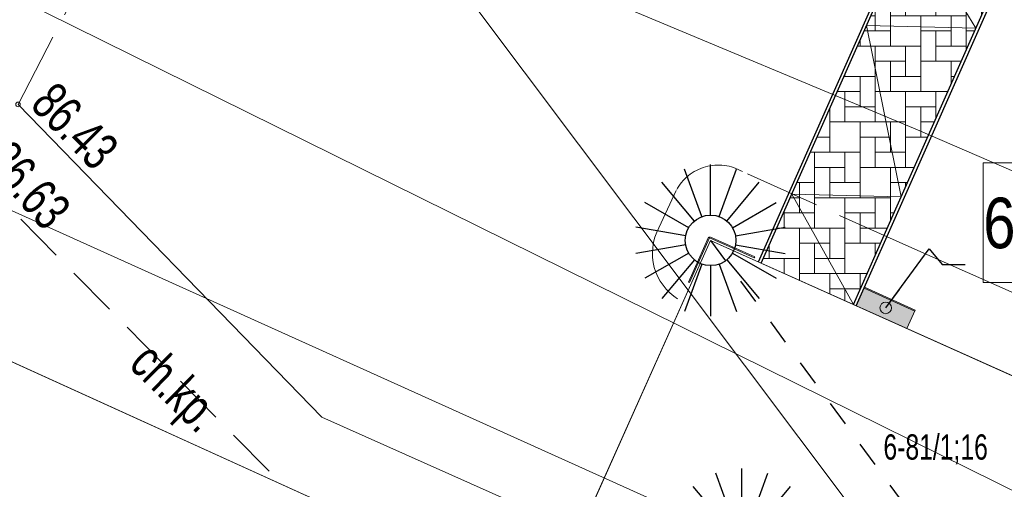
# Model space of a CAD drawing. Header units: metres. Extents: x 7446797 to 7447602, y 5789497 to 5790002.
# Tile 22 of 66: x 7447233.62 to 7447253.1, y 5789810.23 to 5789819.52. Entities that reach past the tile are written whole.
import ezdxf
from ezdxf.xclip import XClip

# ---------------------------------------------------------------- set-up
doc = ezdxf.new("R2010")
doc.units = ezdxf.units.M
doc.header["$MEASUREMENT"] = 0
doc.header["$XCLIPFRAME"] = 0
for name, pattern in [('2_KTCR02', [1.5, 1, -0.5]), ('2_KTJZ01', [2, 1.5, -0.5]), ('GUZ', [1, 0.5, -0.5])]:
    doc.linetypes.add(name, pattern=pattern)
doc.layers.add('130-Z Teren', color=7, linetype='Continuous')
doc.layers.add('700-L Mapa 1_500 dwg', color=7, linetype='Continuous')
for name, color, linetype, lineweight in [('130-Z Teren1', 7, 'Continuous', 13), ('130-Z Teren85', 1, 'Continuous', 25), ('130-Z Teren93', 254, 'Continuous', 13), ('130-Z Teren94', 9, 'Continuous', 13), ('708-L Opisy sytuacji 1_500 do legendy11', 7, 'Continuous', 13), ('708-L Opisy sytuacji 1_500 do legendy85', 1, 'Continuous', 25), ('713-L Obiekty-budynki1', 7, 'Continuous', 13), ('719-L Wyposażenie lądowiska1', 7, 'Continuous', 13), ('719-L Wyposażenie lądowiska85', 1, 'Continuous', 25), ('720-L Oznakowanie lądowiska1', 7, 'Continuous', 13), ('720-L Oznakowanie lądowiska176', 203, 'Continuous', 25), ('EL-INST_EL', 1, 'GUZ', 25), ('EL_SCHEM', 1, 'Continuous', 25), ('ex_02_DXF_MZ_9_Dzialki7', 9, 'Continuous', 18), ('ex_02_DXF_MZ_9_EGBB_L_07', 9, 'Continuous', 18), ('ex_02_DXF_MZ_9_EGBB_L_17', 9, 'Continuous', 18), ('ex_02_DXF_MZ_9_EGBC_L_07', 9, 'Continuous', 18), ('ex_02_DXF_MZ_9_K1_EGIB_T_17', 9, 'Continuous', 18), ('ex_02_DXF_MZ_9_KTCR_E_T_17', 9, 'Continuous', 18), ('ex_02_DXF_MZ_9_KTCR_L_17', 9, 'Continuous', 18), ('ex_02_DXF_MZ_9_KTJZ_L_07', 9, 'Continuous', 18), ('ex_02_DXF_MZ_9_KTKR_L_07', 9, 'Continuous', 18), ('ex_02_DXF_MZ_9_RTPW_T_17', 9, 'Continuous', 18), ('ex_02_DXF_MZ_9_SUPE_D_L_31', 9, 'Continuous', 18), ('ex_02_DXF_MZ_9_SUPK_D_L_434', 9, 'Continuous', 18)]:
    doc.layers.add(name, color=color, linetype=linetype, lineweight=lineweight)
doc.styles.add('STYL_AUTOMATYCZNY_1', font='Arial.ttf', dxfattribs={"width": 0.7})
doc.styles.add('STYL_AUTOMATYCZNY_3', font='Arial Narrow.ttf')
doc.dimstyles.new('STYL_AUTOMATYCZNY__3', dxfattribs={"dimtxt": 0.18, "dimasz": 0.456, "dimexe": 0.18, "dimexo": 0.0625, "dimgap": 0, "dimtad": 0, "dimtih": 1, "dimtoh": 1, "dimdec": 4, "dimzin": 0, "dimdsep": 46, "dimcen": 0.09, "dimadec": 0, "dimazin": 0, "dimtfac": 1, "dimtdec": 4, "dimtmove": 0, "dimatfit": 3, "dimldrblk": 'ARROWHEAD_1', "dimfxl": 1, "dimtolj": 1, "dimtzin": 0, "dimarcsym": 0})
pattern_1 = [(0, (7447251.909700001, 5789835.3271), (0, 0.8660254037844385), [0, -0.5]), (0, (7447252.159700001, 5789835.760112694), (0, 0.8660254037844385), [0, -0.5])]

# ---------------------------------------------------------------- blocks, each defined once
blk = doc.blocks.new('Rysunek_1_9', base_point=(7447199.999970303, 5789749.99999933, -0.8674))
at = {"layer": 'ex_02_DXF_MZ_9_Dzialki7', "color": 9, "linetype": 'Continuous', "lineweight": 18}
blk.add_line((7447221.009970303, 5789848.569999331, -0.8674), (7447265.689970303, 5789789.07999933, -0.8674), dxfattribs=at)
at = {"layer": 'ex_02_DXF_MZ_9_EGBB_L_07', "color": 9, "linetype": 'Continuous', "lineweight": 18}
for p, q in [((7447244.059970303, 5789807.92999933, -0.8674), (7447247.289970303, 5789815.149999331, -0.8674)), ((7447247.289970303, 5789815.149999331, -0.8674), (7447260.499970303, 5789809.21999933, -0.8674))]:
    blk.add_line(p, q, dxfattribs=at)
at = {"layer": 'ex_02_DXF_MZ_9_EGBB_L_17', "color": 9, "linetype": 'Continuous', "lineweight": 18}
blk.add_line((7447191.929970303, 5789831.62999933, -0.8674), (7447244.059970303, 5789807.92999933, -0.8674), dxfattribs=at)
at = {"layer": 'ex_02_DXF_MZ_9_EGBC_L_07', "color": 9, "linetype": 'Continuous', "lineweight": 18}
blk.add_line((7447191.929970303, 5789831.62999933, -0.8674), (7447244.059970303, 5789807.92999933, -0.8674), dxfattribs=at)
at = {"layer": 'ex_02_DXF_MZ_9_KTCR_L_17', "color": 9, "linetype": '2_KTCR02', "lineweight": 18}
blk.add_line((7447232.589970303, 5789816.63999933, -0.8674), (7447238.899970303, 5789810.239999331, -0.8674), dxfattribs=at)
at = {"layer": 'ex_02_DXF_MZ_9_KTJZ_L_07', "color": 9, "linetype": '2_KTJZ01', "lineweight": 18}
for p, q in [((7447233.589970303, 5789817.83999933, -0.8674), (7447235.739970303, 5789821.979999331, -0.8674)), ((7447251.209970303, 5789815.029999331, -0.8674), (7447247.919970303, 5789816.50999933, -0.8674)), ((7447246.224533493, 5789815.31085546, -0.8674), (7447246.609970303, 5789816.13999933, -0.8674))]:
    blk.add_line(p, q, dxfattribs=at)
for centre, radius, start, end in [((7447247.443075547, 5789815.694410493, -0.8674), 0.944782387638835, 59.68412862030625, 151.8597674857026), ((7447247.19924479, 5789814.895014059, -0.8674), 1.059710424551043, 156.8954345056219, 244.3167136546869)]:
    blk.add_arc(centre, radius, start, end, dxfattribs=at)
at = {"layer": 'ex_02_DXF_MZ_9_KTKR_L_07', "color": 9, "linetype": 'Continuous', "lineweight": 18}
for p, q in [((7447239.599970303, 5789811.649999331, -0.8674), (7447233.589970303, 5789817.83999933, -0.8674)), ((7447251.209970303, 5789815.029999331, -0.8674), (7447261.139970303, 5789810.62999933, -0.8674)), ((7447244.699970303, 5789809.37999933, -0.8674), (7447239.599970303, 5789811.649999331, -0.8674))]:
    blk.add_line(p, q, dxfattribs=at)
at = {"layer": 'ex_02_DXF_MZ_9_RTPW_T_17', "color": 9, "linetype": 'Continuous', "lineweight": 18}
blk.add_circle((7447233.589970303, 5789817.83999933, -0.8674), 0.045, dxfattribs=at)
at = {"layer": 'ex_02_DXF_MZ_9_SUPE_D_L_31', "color": 9, "linetype": 'Continuous', "lineweight": 18}
for p, q in [((7447251.382785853, 5789817.339674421, -0.8674), (7447245.324529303, 5789819.867294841, -0.8674)), ((7447262.587864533, 5789812.47804053, -0.8674), (7447251.382785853, 5789817.339674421, -0.8674))]:
    blk.add_line(p, q, dxfattribs=at)
at = {"layer": 'ex_02_DXF_MZ_9_SUPK_D_L_434', "color": 9, "linetype": 'Continuous', "lineweight": 18}
for p, q in [((7447226.046302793, 5789823.66204538, -0.8674), (7447262.279970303, 5789805.739999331, -0.8674)), ((7447218.042454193, 5789822.69565876, -0.8674), (7447256.166391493, 5789805.50223085, -0.8674))]:
    blk.add_line(p, q, dxfattribs=at)
at = {"layer": 'ex_02_DXF_MZ_9_K1_EGIB_T_17', "color": 9, "linetype": 'Continuous', "lineweight": 18, "insert": (7447250.709041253, 5789811.312689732, -0.8674), "char_height": 0.5, "attachment_point": 1, "style": 'STYL_AUTOMATYCZNY_1'}
blk.add_mtext('\\A1;{\\pql;\\fArial|b0|i0|c238|p0;\\W0.700000;6-81/1;16}', dxfattribs=at)
at = {"layer": 'ex_02_DXF_MZ_9_KTCR_E_T_17', "color": 9, "linetype": 'Continuous', "lineweight": 18, "insert": (7447235.939090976, 5789812.851824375, -0.8674), "char_height": 0.75, "attachment_point": 4, "rotation": 315.70154445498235, "style": 'STYL_AUTOMATYCZNY_1'}
blk.add_mtext('\\A1;{\\pql;\\fArial|b0|i0|c238|p0;\\W0.700000;ch.kp.}', dxfattribs=at)
at = {"layer": 'ex_02_DXF_MZ_9_RTPW_T_17', "color": 9, "linetype": 'Continuous', "lineweight": 18, "char_height": 0.75, "attachment_point": 7, "style": 'STYL_AUTOMATYCZNY_1'}
for s, insert, rotation in [('\\A1;{\\pql;\\fArial|b0|i0|c238|p0;\\W0.700000;86.43}', (7447233.800661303, 5789817.798722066, -0.8674), 314.5993364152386), ('\\A1;{\\pql;\\fArial|b0|i0|c238|p0;\\W0.700000;86.63}', (7447232.895574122, 5789816.676641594, -0.8674), 311.56637043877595)]:
    blk.add_mtext(s, dxfattribs=dict(at, insert=insert, rotation=rotation))
blk = doc.blocks.new('*X6', base_point=(7447251.909700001, 5789835.3271, -0.8674))
at = {"layer": '130-Z Teren93', "color": 254, "linetype": 'Continuous', "lineweight": 13}
for p, q in [((7447251.447452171, 5789821.093226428, -0.8674), (7447251.447452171, 5789821.347253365, -0.8674)), ((7447251.14745217, 5789821.144845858, -0.8674), (7447251.14745217, 5789821.093226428, -0.8674)), ((7447251.14745217, 5789821.144845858, -0.8674), (7447251.14745217, 5789820.493226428, -0.8674)), ((7447252.020716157, 5789821.093226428, -0.8674), (7447251.14745217, 5789821.093226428, -0.8674)), ((7447251.747452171, 5789821.093226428, -0.8674), (7447252.020716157, 5789821.093226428, -0.8674)), ((7447251.747452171, 5789821.093226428, -0.8674), (7447251.747452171, 5789820.193226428, -0.8674)), ((7447252.34745217, 5789820.948441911, -0.8674), (7447252.34745217, 5789820.493226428, -0.8674)), ((7447250.991642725, 5789820.793226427, -0.8674), (7447251.14745217, 5789820.793226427, -0.8674)), ((7447252.34745217, 5789820.793226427, -0.8674), (7447251.747452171, 5789820.793226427, -0.8674)), ((7447252.04745217, 5789820.193226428, -0.8674), (7447252.04745217, 5789820.793226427, -0.8674)), ((7447252.64745217, 5789820.81550476, -0.8674), (7447252.64745217, 5789820.793226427, -0.8674)), ((7447252.64745217, 5789820.81550476, -0.8674), (7447252.64745217, 5789820.193226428, -0.8674)), ((7447252.697727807, 5789820.793226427, -0.8674), (7447252.64745217, 5789820.793226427, -0.8674)), ((7447250.84745217, 5789820.467827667, -0.8674), (7447250.84745217, 5789819.593226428, -0.8674)), ((7447250.858706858, 5789820.493226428, -0.8674), (7447251.747452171, 5789820.493226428, -0.8674)), ((7447251.14745217, 5789820.493226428, -0.8674), (7447250.858706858, 5789820.493226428, -0.8674)), ((7447251.447452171, 5789820.493226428, -0.8674), (7447251.447452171, 5789819.893226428, -0.8674)), ((7447251.747452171, 5789820.493226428, -0.8674), (7447251.747452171, 5789819.593226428, -0.8674)), ((7447252.04745217, 5789820.493226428, -0.8674), (7447252.64745217, 5789820.493226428, -0.8674)), ((7447251.447452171, 5789820.193226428, -0.8674), (7447250.84745217, 5789820.193226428, -0.8674)), ((7447251.14745217, 5789819.593226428, -0.8674), (7447251.14745217, 5789820.193226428, -0.8674)), ((7447252.64745217, 5789820.193226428, -0.8674), (7447251.747452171, 5789820.193226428, -0.8674)), ((7447252.34745217, 5789820.193226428, -0.8674), (7447252.913330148, 5789820.193226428, -0.8674)), ((7447252.34745217, 5789820.193226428, -0.8674), (7447252.34745217, 5789819.293226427, -0.8674)), ((7447250.54745217, 5789819.790809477, -0.8674), (7447250.54745217, 5789819.293226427, -0.8674)), ((7447250.592835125, 5789819.893226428, -0.8674), (7447250.84745217, 5789819.893226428, -0.8674)), ((7447250.84745217, 5789819.893226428, -0.8674), (7447250.84745217, 5789818.993226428, -0.8674)), ((7447251.14745217, 5789819.893226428, -0.8674), (7447251.747452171, 5789819.893226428, -0.8674)), ((7447252.780393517, 5789819.893226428, -0.8674), (7447252.34745217, 5789819.893226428, -0.8674)), ((7447252.64745217, 5789819.593215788, -0.8674), (7447252.64745217, 5789819.893226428, -0.8674)), ((7447250.54745217, 5789819.593226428, -0.8674), (7447250.459899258, 5789819.593226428, -0.8674)), ((7447251.747452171, 5789819.593226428, -0.8674), (7447250.84745217, 5789819.593226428, -0.8674)), ((7447251.447452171, 5789819.593226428, -0.8674), (7447252.34745217, 5789819.593226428, -0.8674)), ((7447251.447452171, 5789819.593226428, -0.8674), (7447251.447452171, 5789818.693226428, -0.8674)), ((7447252.04745217, 5789819.593226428, -0.8674), (7447252.04745217, 5789818.993226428, -0.8674)), ((7447252.34745217, 5789819.593226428, -0.8674), (7447252.34745217, 5789818.916201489, -0.8674)), ((7447250.326963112, 5789819.293226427, -0.8674), (7447250.84745217, 5789819.293226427, -0.8674)), ((7447252.04745217, 5789819.293226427, -0.8674), (7447251.447452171, 5789819.293226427, -0.8674)), ((7447251.747452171, 5789818.693226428, -0.8674), (7447251.747452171, 5789819.293226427, -0.8674)), ((7447252.514520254, 5789819.293226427, -0.8674), (7447252.34745217, 5789819.293226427, -0.8674)), ((7447250.84745217, 5789818.993226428, -0.8674), (7447250.19402648, 5789818.993226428, -0.8674)), ((7447250.247452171, 5789818.993226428, -0.8674), (7447250.247452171, 5789819.113792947, -0.8674)), ((7447250.54745217, 5789818.993226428, -0.8674), (7447251.447452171, 5789818.993226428, -0.8674)), ((7447250.54745217, 5789818.993226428, -0.8674), (7447250.54745217, 5789818.093226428, -0.8674)), ((7447251.14745217, 5789818.993226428, -0.8674), (7447251.14745217, 5789818.393226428, -0.8674)), ((7447251.447452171, 5789818.993226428, -0.8674), (7447251.447452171, 5789818.093226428, -0.8674)), ((7447251.747452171, 5789818.993226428, -0.8674), (7447252.34745217, 5789818.993226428, -0.8674)), ((7447251.14745217, 5789818.693226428, -0.8674), (7447250.54745217, 5789818.693226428, -0.8674)), ((7447250.84745217, 5789818.093226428, -0.8674), (7447250.84745217, 5789818.693226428, -0.8674)), ((7447252.248646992, 5789818.693226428, -0.8674), (7447251.447452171, 5789818.693226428, -0.8674)), ((7447252.04745217, 5789818.693226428, -0.8674), (7447252.248646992, 5789818.693226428, -0.8674)), ((7447252.04745217, 5789818.693226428, -0.8674), (7447252.04745217, 5789818.239187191, -0.8674)), ((7447249.928153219, 5789818.393226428, -0.8674), (7447250.54745217, 5789818.393226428, -0.8674)), ((7447249.947452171, 5789818.393226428, -0.8674), (7447249.928153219, 5789818.393226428, -0.8674)), ((7447249.947452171, 5789818.436778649, -0.8674), (7447249.947452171, 5789818.393226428, -0.8674)), ((7447250.247452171, 5789818.393226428, -0.8674), (7447250.247452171, 5789817.793226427, -0.8674)), ((7447250.54745217, 5789818.393226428, -0.8674), (7447250.54745217, 5789817.493226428, -0.8674)), ((7447250.84745217, 5789818.393226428, -0.8674), (7447251.447452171, 5789818.393226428, -0.8674)), ((7447252.115710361, 5789818.393226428, -0.8674), (7447252.04745217, 5789818.393226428, -0.8674)), ((7447250.247452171, 5789818.093226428, -0.8674), (7447249.795216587, 5789818.093226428, -0.8674)), ((7447249.947452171, 5789817.493226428, -0.8674), (7447249.947452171, 5789818.093226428, -0.8674)), ((7447251.447452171, 5789818.093226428, -0.8674), (7447250.54745217, 5789818.093226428, -0.8674)), ((7447251.14745217, 5789818.093226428, -0.8674), (7447251.98277373, 5789818.093226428, -0.8674)), ((7447251.14745217, 5789818.093226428, -0.8674), (7447251.14745217, 5789817.193226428, -0.8674)), ((7447251.747452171, 5789818.093226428, -0.8674), (7447251.747452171, 5789817.562172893, -0.8674)), ((7447249.947452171, 5789817.793226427, -0.8674), (7447250.54745217, 5789817.793226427, -0.8674)), ((7447251.747452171, 5789817.793226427, -0.8674), (7447251.14745217, 5789817.793226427, -0.8674)), ((7447251.447452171, 5789817.193226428, -0.8674), (7447251.447452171, 5789817.793226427, -0.8674)), ((7447249.64745217, 5789817.759764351, -0.8674), (7447249.64745217, 5789817.493226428, -0.8674)), ((7447249.64745217, 5789817.759764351, -0.8674), (7447249.64745217, 5789816.893226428, -0.8674)), ((7447250.54745217, 5789817.493226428, -0.8674), (7447249.64745217, 5789817.493226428, -0.8674)), ((7447250.247452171, 5789817.493226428, -0.8674), (7447251.14745217, 5789817.493226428, -0.8674)), ((7447250.247452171, 5789817.493226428, -0.8674), (7447250.247452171, 5789816.593226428, -0.8674)), ((7447250.84745217, 5789817.493226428, -0.8674), (7447250.84745217, 5789816.893226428, -0.8674)), ((7447251.14745217, 5789817.493226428, -0.8674), (7447251.14745217, 5789816.593226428, -0.8674)), ((7447251.447452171, 5789817.493226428, -0.8674), (7447251.716900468, 5789817.493226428, -0.8674)), ((7447249.396406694, 5789817.193226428, -0.8674), (7447249.64745217, 5789817.193226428, -0.8674)), ((7447250.84745217, 5789817.193226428, -0.8674), (7447250.247452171, 5789817.193226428, -0.8674)), ((7447250.54745217, 5789816.593226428, -0.8674), (7447250.54745217, 5789817.193226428, -0.8674)), ((7447251.583963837, 5789817.193226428, -0.8674), (7447251.14745217, 5789817.193226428, -0.8674)), ((7447249.64745217, 5789816.893226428, -0.8674), (7447249.263470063, 5789816.893226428, -0.8674)), ((7447249.34745217, 5789816.893226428, -0.8674), (7447250.247452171, 5789816.893226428, -0.8674)), ((7447249.34745217, 5789816.893226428, -0.8674), (7447249.34745217, 5789815.993226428, -0.8674)), ((7447249.947452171, 5789816.893226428, -0.8674), (7447249.947452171, 5789816.293226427, -0.8674)), ((7447250.247452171, 5789816.893226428, -0.8674), (7447250.247452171, 5789815.993226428, -0.8674)), ((7447250.54745217, 5789816.893226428, -0.8674), (7447251.14745217, 5789816.893226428, -0.8674)), ((7447249.947452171, 5789816.593226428, -0.8674), (7447249.34745217, 5789816.593226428, -0.8674)), ((7447249.64745217, 5789815.993226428, -0.8674), (7447249.64745217, 5789816.593226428, -0.8674)), ((7447251.14745217, 5789816.593226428, -0.8674), (7447250.247452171, 5789816.593226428, -0.8674)), ((7447250.84745217, 5789816.593226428, -0.8674), (7447251.318090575, 5789816.593226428, -0.8674)), ((7447250.84745217, 5789816.593226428, -0.8674), (7447250.84745217, 5789815.693226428, -0.8674)), ((7447248.997596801, 5789816.293226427, -0.8674), (7447249.34745217, 5789816.293226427, -0.8674)), ((7447249.04745217, 5789816.293226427, -0.8674), (7447249.04745217, 5789815.693226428, -0.8674)), ((7447249.34745217, 5789816.293226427, -0.8674), (7447249.34745217, 5789815.393226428, -0.8674)), ((7447249.64745217, 5789816.293226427, -0.8674), (7447250.247452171, 5789816.293226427, -0.8674)), ((7447251.185153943, 5789816.293226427, -0.8674), (7447250.84745217, 5789816.293226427, -0.8674)), ((7447251.14745217, 5789816.208144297, -0.8674), (7447251.14745217, 5789816.293226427, -0.8674)), ((7447249.04745217, 5789815.993226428, -0.8674), (7447248.86466017, 5789815.993226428, -0.8674)), ((7447250.247452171, 5789815.993226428, -0.8674), (7447249.34745217, 5789815.993226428, -0.8674)), ((7447249.947452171, 5789815.993226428, -0.8674), (7447250.84745217, 5789815.993226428, -0.8674)), ((7447249.947452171, 5789815.993226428, -0.8674), (7447249.947452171, 5789815.093226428, -0.8674)), ((7447250.54745217, 5789815.993226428, -0.8674), (7447250.54745217, 5789815.393226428, -0.8674)), ((7447250.84745217, 5789815.993226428, -0.8674), (7447250.84745217, 5789815.531129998, -0.8674)), ((7447248.747452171, 5789815.393226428, -0.8674), (7447248.747452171, 5789815.728721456, -0.8674)), ((7447248.747452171, 5789815.693226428, -0.8674), (7447249.34745217, 5789815.693226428, -0.8674)), ((7447250.54745217, 5789815.693226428, -0.8674), (7447249.947452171, 5789815.693226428, -0.8674)), ((7447250.247452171, 5789815.093226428, -0.8674), (7447250.247452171, 5789815.693226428, -0.8674)), ((7447250.919280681, 5789815.693226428, -0.8674), (7447250.84745217, 5789815.693226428, -0.8674)), ((7447249.34745217, 5789815.393226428, -0.8674), (7447248.598786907, 5789815.393226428, -0.8674)), ((7447249.04745217, 5789815.393226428, -0.8674), (7447249.947452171, 5789815.393226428, -0.8674)), ((7447249.04745217, 5789815.393226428, -0.8674), (7447249.04745217, 5789814.493226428, -0.8674)), ((7447249.64745217, 5789815.393226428, -0.8674), (7447249.64745217, 5789814.793226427, -0.8674)), ((7447249.947452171, 5789815.393226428, -0.8674), (7447249.947452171, 5789814.493226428, -0.8674)), ((7447250.247452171, 5789815.393226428, -0.8674), (7447250.78634405, 5789815.393226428, -0.8674)), ((7447249.64745217, 5789815.093226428, -0.8674), (7447249.04745217, 5789815.093226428, -0.8674)), ((7447249.34745217, 5789814.493226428, -0.8674), (7447249.34745217, 5789815.093226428, -0.8674)), ((7447250.653407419, 5789815.093226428, -0.8674), (7447249.947452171, 5789815.093226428, -0.8674)), ((7447250.54745217, 5789815.093226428, -0.8674), (7447250.653407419, 5789815.093226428, -0.8674)), ((7447250.54745217, 5789815.093226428, -0.8674), (7447250.54745217, 5789814.8541157, -0.8674)), ((7447248.447452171, 5789815.051707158, -0.8674), (7447248.447452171, 5789814.793226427, -0.8674)), ((7447248.332913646, 5789814.793226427, -0.8674), (7447249.04745217, 5789814.793226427, -0.8674)), ((7447248.447452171, 5789814.793226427, -0.8674), (7447248.332913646, 5789814.793226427, -0.8674)), ((7447248.747452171, 5789814.793226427, -0.8674), (7447248.747452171, 5789814.4957323, -0.8674)), ((7447249.04745217, 5789814.793226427, -0.8674), (7447249.04745217, 5789814.361061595, -0.8674)), ((7447249.34745217, 5789814.793226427, -0.8674), (7447249.947452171, 5789814.793226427, -0.8674)), ((7447249.947452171, 5789814.493226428, -0.8674), (7447249.04745217, 5789814.493226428, -0.8674)), ((7447249.64745217, 5789814.493226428, -0.8674), (7447250.387534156, 5789814.493226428, -0.8674)), ((7447249.64745217, 5789814.493226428, -0.8674), (7447249.64745217, 5789814.091720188, -0.8674)), ((7447250.247452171, 5789814.493226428, -0.8674), (7447250.247452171, 5789814.177101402, -0.8674)), ((7447250.247452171, 5789814.193226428, -0.8674), (7447249.64745217, 5789814.193226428, -0.8674)), ((7447249.947452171, 5789813.957049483, -0.8674), (7447249.947452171, 5789814.193226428, -0.8674)), ((7447250.089627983, 5789813.893226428, -0.8674), (7447250.121660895, 5789813.893226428, -0.8674))]:
    blk.add_line(p, q, dxfattribs=at)
blk = doc.blocks.new('ARROWHEAD_1')
at = {"color": 0, "linetype": 'Continuous', "lineweight": 0}
blk.add_line((0, 0), (-1, 0), dxfattribs=at)
blk.add_circle((0, 0), 0.25, dxfattribs=at)
blk = doc.blocks.new('*U20')
at = {"layer": 'EL_SCHEM'}
blk.add_line((0, -0.5), (0, 0.5), dxfattribs=at)
blk = doc.blocks.new('*U22')
at = {"layer": 'EL_SCHEM', "color": 0, "linetype": 'ByBlock', "lineweight": -2, "transparency": 16777216}
for p, rotation in [((7447213.657613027, 5789813.425367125), 19.99999999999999), ((7447214.341653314, 5789813.425367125), 340), ((7447213.356845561, 5789813.251718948), 40.00000000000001), ((7447214.64242078, 5789813.251718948), 320), ((7447213.133607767, 5789812.985674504), 59.99999999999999), ((7447214.865658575, 5789812.985674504), 300.0000000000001), ((7447213.014825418, 5789812.659322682), 80.00000000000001), ((7447214.984440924, 5789812.659322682), 280), ((7447213.014825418, 5789812.312026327), 99.99999999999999), ((7447214.984440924, 5789812.312026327), 260), ((7447213.133607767, 5789811.985674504), 120), ((7447214.865658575, 5789811.985674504), 240), ((7447213.356845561, 5789811.719630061), 140), ((7447213.657613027, 5789811.545981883), 160.0000000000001), ((7447213.999633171, 5789811.485674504), 180), ((7447214.341653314, 5789811.545981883), 200), ((7447214.64242078, 5789811.719630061), 220)]:
    blk.add_blockref('*U20', p, dxfattribs=dict(at, rotation=rotation))
blk.add_blockref('*U20', (7447213.999633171, 5789813.485674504), dxfattribs=at)
blk = doc.blocks.new('*U55')
at = {"layer": 'EL_SCHEM'}
blk.add_line((0, -0.5), (0, 0.5), dxfattribs=at)
blk = doc.blocks.new('*U57')
at = {"layer": 'EL_SCHEM', "color": 0, "linetype": 'ByBlock', "lineweight": -2, "transparency": 16777216}
for p, rotation in [((7447213.657613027, 5789813.425367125), 19.99999999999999), ((7447214.341653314, 5789813.425367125), 340), ((7447213.356845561, 5789813.251718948), 40.00000000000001), ((7447214.64242078, 5789813.251718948), 320), ((7447213.133607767, 5789812.985674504), 59.99999999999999), ((7447214.865658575, 5789812.985674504), 300.0000000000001), ((7447213.014825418, 5789812.659322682), 80.00000000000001), ((7447214.984440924, 5789812.659322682), 280), ((7447213.014825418, 5789812.312026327), 99.99999999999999), ((7447214.984440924, 5789812.312026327), 260), ((7447213.133607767, 5789811.985674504), 120), ((7447214.865658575, 5789811.985674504), 240), ((7447213.356845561, 5789811.719630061), 140), ((7447213.657613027, 5789811.545981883), 160.0000000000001), ((7447213.999633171, 5789811.485674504), 180), ((7447214.341653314, 5789811.545981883), 200), ((7447214.64242078, 5789811.719630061), 220)]:
    blk.add_blockref('*U55', p, dxfattribs=dict(at, rotation=rotation))
blk.add_blockref('*U55', (7447213.999633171, 5789813.485674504), dxfattribs=at)

msp = doc.modelspace()

# ---------------------------------------------------------------- hatches: boundary and pattern name
at = {"layer": '719-L Wyposażenie lądowiska85', "linetype": 'Continuous', "lineweight": 35}
msp.add_hatch(color=12, dxfattribs=at).paths.add_polyline_path([(7447251.338422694, 5789813.771093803), (7447250.334897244, 5789814.221578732), (7447250.171084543, 5789813.856660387), (7447251.174609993, 5789813.406175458)])
at = {"layer": '720-L Oznakowanie lądowiska176', "linetype": 'Continuous', "lineweight": 25}
h = msp.add_hatch(dxfattribs=at)
h.set_pattern_fill('TYNK', color=203, style=0, pattern_type=2)
h.set_pattern_definition(pattern_1)
h.paths.add_polyline_path([(7447247.050943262, 5789814.764038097), (7447247.069189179, 5789814.755847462), (7447247.269859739, 5789815.202872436), (7447247.251613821, 5789815.21106307)])
h = msp.add_hatch(dxfattribs=at)
h.set_pattern_fill('TYNK', color=203, style=0, pattern_type=2)
h.set_pattern_definition(pattern_1)
h.paths.add_polyline_path([(7447247.278050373, 5789815.221118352), (7447247.269859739, 5789815.202872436), (7447247.716884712, 5789815.002201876), (7447247.725075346, 5789815.020447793)])
h = msp.add_hatch(dxfattribs=at)
h.set_pattern_fill('TYNK', color=203, style=0, pattern_type=2)
h.set_pattern_definition(pattern_1)
h.paths.add_polyline_path([(7447247.725075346, 5789815.020447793), (7447247.716884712, 5789815.002201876), (7447248.154786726, 5789814.805626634), (7447248.162977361, 5789814.823872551)])
h = msp.add_hatch(dxfattribs=at)
h.set_pattern_fill('TYNK', color=203, style=0, pattern_type=2)
h.set_pattern_definition(pattern_1)
h.paths.add_polyline_path([(7447246.85436802, 5789814.326136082), (7447246.872613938, 5789814.317945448), (7447247.069189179, 5789814.755847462), (7447247.050943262, 5789814.764038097)])

# ---------------------------------------------------------------- linework, layer by layer
at = {"layer": '130-Z Teren1', "color": 7, "linetype": 'Continuous', "lineweight": 13, "elevation": -0.8674, "flags": 128}
msp.add_lwpolyline([(7447251.271660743, 5789821.425150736), (7447253.100178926, 5789820.614890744), (7447252.539603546, 5789819.349832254), (7447251.059533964, 5789816.009738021), (7447250.116346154, 5789813.881232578), (7447248.29173752, 5789814.700303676), (7447248.895397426, 5789816.062591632), (7447250.375468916, 5789819.402690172)], close=True, dxfattribs=at)
at = {"layer": '130-Z Teren85', "color": 1, "linetype": 'Continuous', "lineweight": 25, "elevation": -0.8674}
for points in [[(7447248.236964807, 5789814.724798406), (7447251.216805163, 5789821.449458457)], [(7447248.29173752, 5789814.700303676), (7447251.271660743, 5789821.425150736)], [(7447250.171084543, 5789813.856660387), (7447251.124458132, 5789816.008152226), (7447253.155034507, 5789820.590583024)], [(7447250.723880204, 5789815.252263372), (7447253.100178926, 5789820.614890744)], [(7447250.116346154, 5789813.881232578), (7447250.723231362, 5789815.250799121)]]:
    msp.add_lwpolyline(points, dxfattribs=at)
at = {"layer": '130-Z Teren94', "color": 9, "linetype": 'Continuous', "lineweight": 13}
for p, q in [((7447251.271660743, 5789821.425150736, -0.8674), (7447252.539603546, 5789819.349832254, -0.8674)), ((7447250.375468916, 5789819.402690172, -0.8674), (7447252.539603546, 5789819.349832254, -0.8674)), ((7447250.375468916, 5789819.402690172, -0.8674), (7447251.059533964, 5789816.009738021, -0.8674)), ((7447248.895397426, 5789816.062591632, -0.8674), (7447251.059533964, 5789816.009738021, -0.8674)), ((7447248.895397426, 5789816.062591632, -0.8674), (7447250.116346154, 5789813.881232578, -0.8674))]:
    msp.add_line(p, q, dxfattribs=at)
at = {"layer": '708-L Opisy sytuacji 1_500 do legendy11', "color": 7, "linetype": 'Continuous', "lineweight": 13, "elevation": -0.8674, "flags": 128}
msp.add_lwpolyline([(7447252.683667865, 5789816.681822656), (7447254.047510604, 5789816.681822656), (7447254.047510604, 5789814.314762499), (7447252.683667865, 5789814.314762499)], close=True, dxfattribs=at)
at = {"layer": '713-L Obiekty-budynki1', "color": 7, "linetype": 'Continuous', "lineweight": 13, "elevation": -0.8674, "flags": 128}
for points in [[(7447169.567374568, 5789782.282636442), (7447182.729970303, 5789776.449999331), (7447197.279970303, 5789809.05999933), (7447198.579970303, 5789808.50999933), (7447199.939970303, 5789811.70999933), (7447208.309970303, 5789808.159999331), (7447221.689970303, 5789801.59999933), (7447231.632996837, 5789797.205891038), (7447231.867924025, 5789797.722693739), (7447230.36533258, 5789798.405738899), (7447233.939764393, 5789806.268924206), (7447242.09668938, 5789802.560964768), (7447238.287330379, 5789794.180976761), (7447241.460644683, 5789792.738457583), (7447247.629970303, 5789806.30999933), (7447191.929970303, 5789831.62999933)], [(7447244.059970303, 5789807.92999933), (7447247.289970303, 5789815.149999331), (7447260.499970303, 5789809.21999933), (7447254.389970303, 5789795.569999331), (7447251.195404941, 5789796.999947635), (7447248.259970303, 5789790.409999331), (7447246.021316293, 5789791.40718811), (7447246.089970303, 5789791.55999933), (7447241.781801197, 5789793.444186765), (7447247.629970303, 5789806.30999933)]]:
    msp.add_lwpolyline(points, close=True, dxfattribs=at)
at = {"layer": '719-L Wyposażenie lądowiska1', "color": 7, "linetype": 'Continuous', "lineweight": 13}
msp.add_line((7447251.330232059, 5789813.752847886, -0.8674), (7447250.326706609, 5789814.203332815, -0.8674), dxfattribs=at)
at = {"layer": '719-L Wyposażenie lądowiska1', "color": 7, "linetype": 'Continuous', "lineweight": 13, "elevation": -0.8674, "flags": 128}
msp.add_lwpolyline([(7447251.338422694, 5789813.771093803), (7447250.334897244, 5789814.221578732), (7447250.171084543, 5789813.856660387), (7447251.174609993, 5789813.406175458)], close=True, dxfattribs=at)
at = {"layer": '720-L Oznakowanie lądowiska1', "color": 7, "linetype": 'Continuous', "lineweight": 13, "elevation": -0.8674, "flags": 128}
for points in [[(7447247.050943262, 5789814.764038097), (7447247.069189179, 5789814.755847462), (7447247.269859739, 5789815.202872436), (7447247.251613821, 5789815.21106307)], [(7447247.278050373, 5789815.221118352), (7447247.269859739, 5789815.202872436), (7447247.716884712, 5789815.002201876), (7447247.725075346, 5789815.020447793)], [(7447247.725075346, 5789815.020447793), (7447247.716884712, 5789815.002201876), (7447248.154786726, 5789814.805626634), (7447248.162977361, 5789814.823872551)], [(7447246.85436802, 5789814.326136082), (7447246.872613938, 5789814.317945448), (7447247.069189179, 5789814.755847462), (7447247.050943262, 5789814.764038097)]]:
    msp.add_lwpolyline(points, close=True, dxfattribs=at)
at = {"layer": 'EL-INST_EL'}
msp.add_line((7447247.289970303, 5789815.149999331, -0.8674), (7447252.426545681, 5789808.140735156), dxfattribs=at)
at = {"layer": 'EL_SCHEM'}
msp.add_circle((7447247.289970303, 5789815.149999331, -0.8674), 0.5, dxfattribs=at)

# ---------------------------------------------------------------- block references
at = {"layer": '130-Z Teren', "color": 7, "lineweight": 13}
msp.add_blockref('*X6', (7447251.909700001, 5789835.3271, -0.8674), dxfattribs=at)
at = {"layer": '700-L Mapa 1_500 dwg', "color": 52, "linetype": 'Continuous', "lineweight": 25}
ref = msp.add_blockref('Rysunek_1_9', (7447199.999970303, 5789749.99999933, -0.8674), dxfattribs=at)
XClip(ref).set_block_clipping_path([(7446797.499970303, 5789497.49999933), (7447602.499970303, 5790002.49999933)])
at = {"layer": 'EL_SCHEM'}
for name, p in [('*U22', (33.29033713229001, 2.664324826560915, -0.8674)), ('*U57', (33.90980913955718, -3.351102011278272, -0.8674))]:
    msp.add_blockref(name, p, dxfattribs=at)

# ---------------------------------------------------------------- texts
at = {"layer": '708-L Opisy sytuacji 1_500 do legendy85', "color": 1, "linetype": 'Continuous', "lineweight": 25, "insert": (7447252.683667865, 5789814.981059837, -0.8674), "char_height": 0.9999999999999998, "attachment_point": 7, "style": 'STYL_AUTOMATYCZNY_3'}
msp.add_mtext('\\A1;{\\pql;\\fArial Narrow|b0|i0|c238|p0;\\W1.000000;6}', dxfattribs=at)

# ---------------------------------------------------------------- leaders
at = {"layer": '708-L Opisy sytuacji 1_500 do legendy11', "color": 7, "linetype": 'Continuous', "lineweight": 13, "annotation_type": 0, "has_hookline": 1, "hookline_direction": 0}
for points, text_width, horizontal_direction in [([(7447237.779474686, 5789830.849243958, -0.8674), (7447237.590825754, 5789828.532393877, -0.8674), (7447274.931516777, 5789811.98591403, -0.8674)], 0.3021828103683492, (0.9142597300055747, -0.4051285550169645, 0)), ([(7447240.362258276, 5789829.70475546, -0.8674), (7447240.307424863, 5789829.031331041, -0.8674), (7447266.676914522, 5789817.346431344, -0.8674)], 0.5675306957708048, (0.9142597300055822, -0.4051285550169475, 0))]:
    msp.add_leader(points, dimstyle='STYL_AUTOMATYCZNY__3', dxfattribs=dict(at, text_width=text_width, horizontal_direction=horizontal_direction))
at = {"layer": '708-L Opisy sytuacji 1_500 do legendy11', "color": 7, "linetype": 'Continuous', "lineweight": 13, "annotation_type": 0, "has_hookline": 1, "hookline_direction": 0, "text_width": 0.5416098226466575}
msp.add_leader([(7447250.754753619, 5789813.813877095, -0.8674), (7447251.615639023, 5789814.981059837, -0.8674), (7447251.867667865, 5789814.6747625, -0.8674), (7447252.323667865, 5789814.6747625, -0.8674)], dimstyle='STYL_AUTOMATYCZNY__3', dxfattribs=at)

doc.saveas('drawing.dxf')
